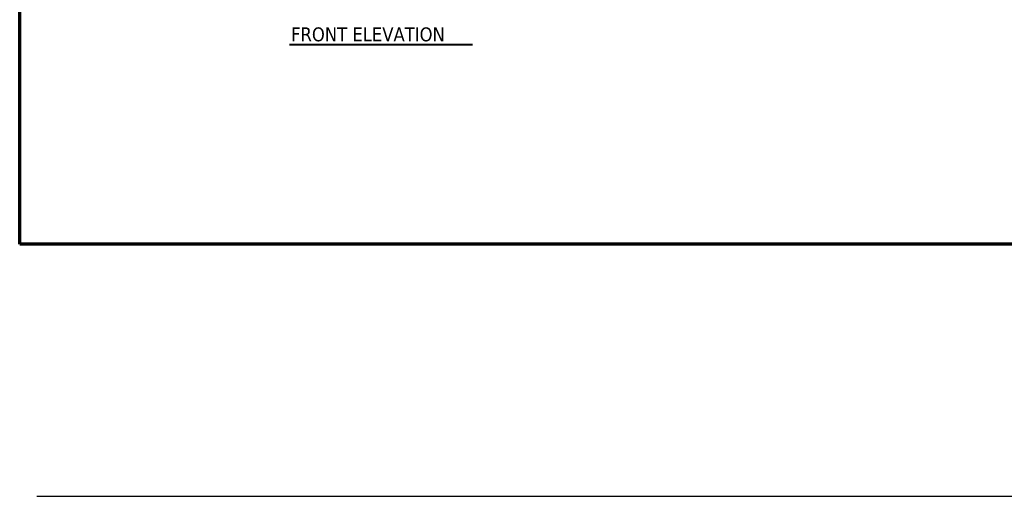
# Model space of a CAD drawing. Header units: inches. Extents: x 18 to 846, y -67 to 561.
# Tile 1 of 256: x 18 to 337, y -67 to 88. Entities that reach past the tile are written whole.
import ezdxf

# ---------------------------------------------------------------- set-up
doc = ezdxf.new("R2010")
doc.units = ezdxf.units.IN
doc.header["$LTSCALE"] = 24
doc.header["$MEASUREMENT"] = 0
for name, color, linetype, lineweight in [('Border (ANSI)', 7, 'Continuous', 70), ('Sketch Geometry (ANSI)', 7, 'Continuous', 25), ('Symbol (ANSI)', 7, 'Continuous', 25)]:
    doc.layers.add(name, color=color, linetype=linetype, lineweight=lineweight)
doc.styles.add('Label Text (ANSI)', font='tahomabd.ttf')

# ---------------------------------------------------------------- blocks, each defined once
blk = doc.blocks.new('Borders SUPERIOR BORDER')
at = {"layer": 'Border (ANSI)'}
for p, q in [((0.75, 0.625), (0.75, 23.375)), ((35.25, 0.625), (0.75, 0.625))]:
    blk.add_line(p, q, dxfattribs=at)

msp = doc.modelspace()

# ---------------------------------------------------------------- linework, layer by layer
at = {"layer": 'Sketch Geometry (ANSI)'}
msp.add_line((23.52228, -66.7527), (781.74419, -66.7527), dxfattribs=at)
at = {"layer": 'Symbol (ANSI)', "lineweight": 40}
msp.add_line((105.48165, 79.79946), (164.74826, 79.79946), dxfattribs=at)

# ---------------------------------------------------------------- block references
at = {"xscale": 24, "yscale": 24, "zscale": 24}
msp.add_blockref('Borders SUPERIOR BORDER', (0, 0), dxfattribs=at)

# ---------------------------------------------------------------- texts
at = {"layer": 'Symbol (ANSI)', "insert": (105.94368, 80.71959), "char_height": 4.5119999, "attachment_point": 7, "style": 'Label Text (ANSI)'}
msp.add_mtext('FRONT ELEVATION', dxfattribs=at)

doc.saveas('drawing.dxf')
